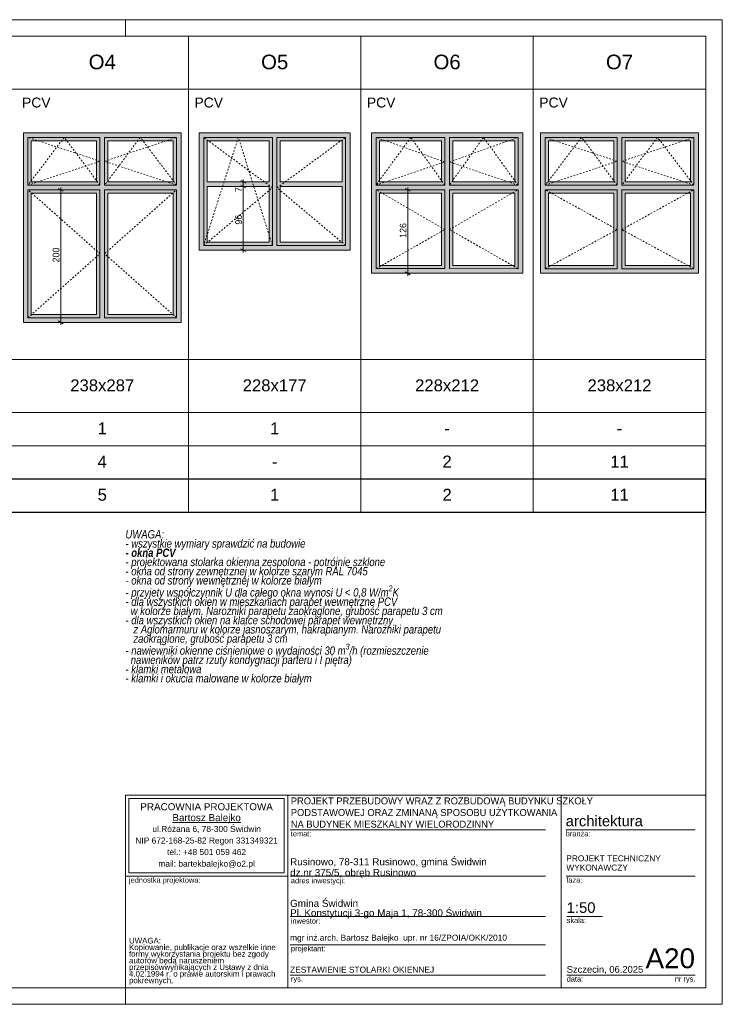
# Model space of a CAD drawing. Extents: x -75359 to -54459, y 5521 to 20371.
# Tile 2 of 2: x -65054 to -54459, y 5521 to 20371. Entities that reach past the tile are written whole.
import ezdxf

# ---------------------------------------------------------------- set-up
doc = ezdxf.new("R2010")
doc.units = 0
doc.header["$MEASUREMENT"] = 0
doc.linetypes.add('Hidden Line', pattern=[50, 25, -25])
doc.layers.add('Arch kolorystyka_Nr_Pióra__2', color=7, linetype='Continuous', lineweight=13, true_color=0x7f7f7f)
for name, color, linetype, lineweight in [('Arch okna_Nr_Pióra__21', 7, 'Continuous', 13), ('Arch opisy okien_Nr_Pióra__1', 7, 'Continuous', 25), ('Arch opisy_Nr_Pióra__1', 7, 'Continuous', 25), ('Arch opisy_Nr_Pióra__21', 7, 'Continuous', 13), ('Arch opisy_Nr_Pióra__7', 7, 'Continuous', 13), ('ARCH TABELA_Nr_Pióra__1', 7, 'Continuous', 25), ('ARCH TABELA_Nr_Pióra__21', 7, 'Continuous', 13), ('ARCH TABELA_Nr_Pióra__7', 7, 'Continuous', 13), ('Arch wymiary_Nr_Pióra__5', 7, 'Continuous', 13)]:
    doc.layers.add(name, color=color, linetype=linetype, lineweight=lineweight)
doc.layers.add('Arch wymiary', color=7, linetype='Continuous')
doc.styles.add('GENERATED_STYLE_1', font='txt')
doc.styles.add('GENERATED_STYLE_10', font='txt')
doc.styles.add('GENERATED_STYLE_2', font='arial.ttf')
doc.styles.add('GENERATED_STYLE_3', font='arial.ttf')
doc.styles.add('GENERATED_STYLE_4', font='arial.ttf')
doc.styles.add('GENERATED_STYLE_5', font='arial.ttf')
doc.styles.add('GENERATED_STYLE_6', font='arial.ttf')
doc.styles.add('GENERATED_STYLE_7', font='txt')
doc.dimstyles.new('GENERATED_STYLE__1', dxfattribs={"dimtxt": 100, "dimasz": 57, "dimexe": 0.18, "dimexo": 0, "dimgap": 0.09, "dimtad": 1, "dimdec": 0, "dimlfac": 0.1, "dimzin": 0, "dimdsep": 46, "dimtxsty": 'GENERATED_STYLE_1', "dimblk": 'ARROWHEAD_2', "dimblk1": 'ARROWHEAD_2', "dimblk2": 'ARROWHEAD_2', "dimcen": 0.09, "dimclrd": 7, "dimclre": 7, "dimclrt": 7, "dimadec": 0, "dimazin": 0, "dimtfac": 1, "dimtdec": 4, "dimtmove": 0, "dimatfit": 3, "dimfxl": 0, "dimtolj": 1, "dimtzin": 0, "dimarcsym": 0})

# ---------------------------------------------------------------- blocks, each defined once
blk = doc.blocks.new('*D7')
at = {"layer": 'Arch wymiary_Nr_Pióra__5', "linetype": 'Continuous'}
for p, q in [((-64397, 17784), (-64472, 17827)), ((-64435, 17806), (-64435, 17842)), ((-64379, 17806), (-64491, 17806)), ((-64435, 15806), (-64435, 17806)), ((-64379, 15806), (-64491, 15806)), ((-64472, 15827), (-64397, 15784)), ((-64435, 15769), (-64435, 15806))]:
    blk.add_line(p, q, dxfattribs=at)
at = {"layer": 'Arch wymiary_Nr_Pióra__5', "insert": (-64455, 16710), "char_height": 100, "attachment_point": 7, "rotation": 90, "style": 'GENERATED_STYLE_1'}
blk.add_mtext('{200}', dxfattribs=at)
blk = doc.blocks.new('ARROWHEAD_2')
at = {"color": 0, "linetype": 'Continuous', "lineweight": 0}
for p, q in [((0, 0), (-1, 0)), ((-0.38, -0.66), (0.38, 0.66))]:
    blk.add_line(p, q, dxfattribs=at)
blk = doc.blocks.new('*D8')
at = {"layer": 'Arch wymiary_Nr_Pióra__5', "linetype": 'Continuous'}
for p, q in [((-61625, 17856), (-61738, 17856)), ((-61719, 17877), (-61644, 17834)), ((-61682, 16896), (-61682, 17856)), ((-61625, 16896), (-61738, 16896)), ((-61719, 16917), (-61644, 16874)), ((-61682, 16859), (-61682, 16896))]:
    blk.add_line(p, q, dxfattribs=at)
at = {"layer": 'Arch wymiary_Nr_Pióra__5', "char_height": 100, "attachment_point": 7, "rotation": 90, "style": 'GENERATED_STYLE_1'}
for s, insert in [('{7}', (-61702, 17770)), ('{96}', (-61702, 17280))]:
    blk.add_mtext(s, dxfattribs=dict(at, insert=insert))
blk = doc.blocks.new('*D9')
at = {"layer": 'Arch wymiary_Nr_Pióra__5', "linetype": 'Continuous'}
for p, q in [((-61625, 17926), (-61738, 17926)), ((-61625, 17856), (-61738, 17856)), ((-61644, 17904), (-61719, 17947)), ((-61719, 17877), (-61644, 17834)), ((-61682, 17926), (-61682, 17962)), ((-61682, 17856), (-61682, 17926))]:
    blk.add_line(p, q, dxfattribs=at)
at = {"layer": 'Arch wymiary_Nr_Pióra__5', "char_height": 100, "attachment_point": 7, "rotation": 90, "style": 'GENERATED_STYLE_1'}
for s, insert in [('{7}', (-61702, 17770)), ('{96}', (-61702, 17280))]:
    blk.add_mtext(s, dxfattribs=dict(at, insert=insert))
blk = doc.blocks.new('*D10')
at = {"layer": 'Arch wymiary_Nr_Pióra__5', "linetype": 'Continuous'}
for p, q in [((-59164, 17784), (-59239, 17827)), ((-59201, 17806), (-59201, 17842)), ((-59145, 17806), (-59258, 17806)), ((-59201, 16546), (-59201, 17806)), ((-59145, 16546), (-59258, 16546)), ((-59239, 16567), (-59164, 16524)), ((-59201, 16509), (-59201, 16546))]:
    blk.add_line(p, q, dxfattribs=at)
at = {"layer": 'Arch wymiary_Nr_Pióra__5', "insert": (-59221, 17080), "char_height": 100, "attachment_point": 7, "rotation": 90, "style": 'GENERATED_STYLE_1'}
blk.add_mtext('{126}', dxfattribs=at)

msp = doc.modelspace()

# ---------------------------------------------------------------- hatches: boundary and pattern name
at = {"layer": 'Arch kolorystyka_Nr_Pióra__2', "linetype": 'Continuous'}
h = msp.add_hatch(color=256, dxfattribs=at)
h.paths.add_polyline_path([(-62618.9, 15805.6), (-64998.9, 15805.6), (-64998.9, 18665.6), (-62618.9, 18665.6)], flags=0)
h.paths.add_polyline_path([(-64878.9, 17925.6), (-64878.9, 18545.6), (-63893.9, 18545.6), (-63893.9, 17925.6)], flags=0)
h.paths.add_polyline_path([(-63723.9, 17925.6), (-63723.9, 18545.6), (-62738.9, 18545.6), (-62738.9, 17925.6)], flags=0)
h.paths.add_polyline_path([(-63723.9, 15925.6), (-63723.9, 17755.6), (-62738.9, 17755.6), (-62738.9, 15925.6)], flags=0)
h.paths.add_polyline_path([(-63893.9, 15925.6), (-64878.9, 15925.6), (-64878.9, 17755.6), (-63893.9, 17755.6)], flags=0)
h = msp.add_hatch(color=256, dxfattribs=at)
h.paths.add_polyline_path([(-62348.9, 16895.6), (-60068.9, 16895.6), (-60068.9, 18665.6), (-62348.9, 18665.6)], flags=0)
h.paths.add_polyline_path([(-62228.9, 17015.6), (-62228.9, 17855.6), (-61293.9, 17855.6), (-61293.9, 17015.6)], flags=0)
h.paths.add_polyline_path([(-62228.9, 17925.6), (-62228.9, 18545.6), (-61293.9, 18545.6), (-61293.9, 17925.6)], flags=0)
h.paths.add_polyline_path([(-61123.9, 17925.6), (-61123.9, 18545.6), (-60188.9, 18545.6), (-60188.9, 17925.6)], flags=0)
h.paths.add_polyline_path([(-61123.9, 17015.6), (-61123.9, 17855.6), (-60188.9, 17855.6), (-60188.9, 17015.6)], flags=0)
h = msp.add_hatch(color=256, dxfattribs=at)
h.paths.add_polyline_path([(-59748.9, 16545.6), (-57468.9, 16545.3), (-57468.9, 18665.3), (-59748.9, 18665.6)], flags=0)
h.paths.add_polyline_path([(-59628.9, 16665.6), (-59628.9, 17755.6), (-58693.9, 17755.6), (-58693.9, 16665.6)], flags=0)
h.paths.add_polyline_path([(-59628.9, 17925.6), (-59628.9, 18545.6), (-58693.9, 18545.6), (-58693.9, 17925.6)], flags=0)
h.paths.add_polyline_path([(-58523.9, 17925.6), (-58523.9, 18545.6), (-57588.9, 18545.3), (-57588.9, 17925.3)], flags=0)
h.paths.add_polyline_path([(-58523.9, 16665.6), (-58523.9, 17755.6), (-57588.9, 17755.3), (-57588.9, 16665.3)], flags=0)
h = msp.add_hatch(color=256, dxfattribs=at)
h.paths.add_polyline_path([(-57198.9, 16545.3), (-54818.9, 16545.3), (-54818.9, 18665.3), (-57198.9, 18665.3)], flags=0)
h.paths.add_polyline_path([(-57078.9, 16665.3), (-57078.9, 17755.3), (-56093.9, 17755.3), (-56093.9, 16665.3)], flags=0)
h.paths.add_polyline_path([(-57078.9, 17925.3), (-57078.9, 18545.3), (-56093.9, 18545.3), (-56093.9, 17925.3)], flags=0)
h.paths.add_polyline_path([(-55923.9, 17925.3), (-55923.9, 18545.3), (-54938.9, 18545.3), (-54938.9, 17925.3)], flags=0)
h.paths.add_polyline_path([(-55923.9, 16665.3), (-55923.9, 17755.3), (-54938.9, 17755.3), (-54938.9, 16665.3)], flags=0)

# ---------------------------------------------------------------- linework, layer by layer
at = {"layer": 'Arch okna_Nr_Pióra__21', "linetype": 'Continuous'}
for p, q in [((-64998.9, 18665.6), (-62618.9, 18665.6)), ((-64998.9, 18665.6), (-64998.9, 15805.6)), ((-64928.9, 18595.6), (-63843.9, 18595.6)), ((-64928.9, 18595.6), (-64928.9, 17875.6)), ((-63843.9, 18595.6), (-63843.9, 17875.6)), ((-63773.9, 18595.6), (-63773.9, 17875.6)), ((-63773.9, 18595.6), (-62688.9, 18595.6)), ((-62688.9, 18595.6), (-62688.9, 17875.6)), ((-62618.9, 18665.6), (-62618.9, 15805.6)), ((-62348.9, 18665.6), (-60068.9, 18665.6)), ((-62348.9, 18665.6), (-62348.9, 16895.6)), ((-62278.9, 18595.6), (-61243.9, 18595.6)), ((-62278.9, 18595.6), (-62278.9, 16965.6)), ((-61243.9, 18595.6), (-61243.9, 16965.6)), ((-61173.9, 18595.6), (-61173.9, 16965.6)), ((-61173.9, 18595.6), (-60138.9, 18595.6)), ((-60138.9, 18595.6), (-60138.9, 16965.6)), ((-60068.9, 18665.6), (-60068.9, 16895.6)), ((-59748.9, 18665.6), (-59748.9, 16545.6)), ((-59748.9, 18665.6), (-57468.9, 18665.3)), ((-59678.9, 18595.6), (-58643.9, 18595.6)), ((-59678.9, 18595.6), (-59678.9, 17875.6)), ((-58643.9, 18595.6), (-58643.9, 17875.6)), ((-58573.9, 18595.6), (-58573.9, 17875.6)), ((-58573.9, 18595.6), (-57538.9, 18595.3)), ((-57538.9, 18595.3), (-57538.9, 17875.3)), ((-57468.9, 18665.3), (-57468.9, 16545.3)), ((-57198.9, 18665.3), (-57198.9, 16545.3)), ((-57198.9, 18665.3), (-54818.9, 18665.3)), ((-57128.9, 18595.3), (-57128.9, 17875.3)), ((-57128.9, 18595.3), (-56043.9, 18595.3)), ((-56043.9, 18595.3), (-56043.9, 17875.3)), ((-55973.9, 18595.3), (-55973.9, 17875.3)), ((-55973.9, 18595.3), (-54888.9, 18595.3)), ((-54888.9, 18595.3), (-54888.9, 17875.3)), ((-54818.9, 18665.3), (-54818.9, 16545.3)), ((-64878.9, 18545.6), (-63893.9, 18545.6)), ((-64878.9, 18545.6), (-64878.9, 17925.6)), ((-63893.9, 18545.6), (-63893.9, 17925.6)), ((-63723.9, 18545.6), (-62738.9, 18545.6)), ((-63723.9, 18545.6), (-63723.9, 17925.6)), ((-62738.9, 18545.6), (-62738.9, 17925.6)), ((-62228.9, 18545.6), (-61293.9, 18545.6)), ((-62228.9, 18545.6), (-62228.9, 17925.6)), ((-61293.9, 18545.6), (-61293.9, 17925.6)), ((-61123.9, 18545.6), (-60188.9, 18545.6)), ((-61123.9, 18545.6), (-61123.9, 17925.6)), ((-60188.9, 18545.6), (-60188.9, 17925.6)), ((-59628.9, 18545.6), (-58693.9, 18545.6)), ((-59628.9, 18545.6), (-59628.9, 17925.6)), ((-58693.9, 18545.6), (-58693.9, 17925.6)), ((-58523.9, 18545.6), (-57588.9, 18545.3)), ((-58523.9, 18545.6), (-58523.9, 17925.6)), ((-57588.9, 18545.3), (-57588.9, 17925.3)), ((-57078.9, 18545.3), (-57078.9, 17925.3)), ((-57078.9, 18545.3), (-56093.9, 18545.3)), ((-56093.9, 18545.3), (-56093.9, 17925.3)), ((-55923.9, 18545.3), (-54938.9, 18545.3)), ((-55923.9, 18545.3), (-55923.9, 17925.3)), ((-54938.9, 18545.3), (-54938.9, 17925.3)), ((-64928.9, 17875.6), (-63843.9, 17875.6)), ((-64878.9, 17925.6), (-63893.9, 17925.6)), ((-63773.9, 17875.6), (-62688.9, 17875.6)), ((-63723.9, 17925.6), (-62738.9, 17925.6)), ((-62228.9, 17925.6), (-61293.9, 17925.6)), ((-62228.9, 17855.6), (-61293.9, 17855.6)), ((-62228.9, 17855.6), (-62228.9, 17015.6)), ((-61293.9, 17855.6), (-61293.9, 17015.6)), ((-61123.9, 17925.6), (-60188.9, 17925.6)), ((-61123.9, 17855.6), (-60188.9, 17855.6)), ((-61123.9, 17855.6), (-61123.9, 17015.6)), ((-60188.9, 17855.6), (-60188.9, 17015.6)), ((-59678.9, 17875.6), (-58643.9, 17875.6)), ((-59628.9, 17925.6), (-58693.9, 17925.6)), ((-58573.9, 17875.6), (-57538.9, 17875.3)), ((-58523.9, 17925.6), (-57588.9, 17925.3)), ((-57128.9, 17875.3), (-56043.9, 17875.3)), ((-57078.9, 17925.3), (-56093.9, 17925.3)), ((-55973.9, 17875.3), (-54888.9, 17875.3)), ((-55923.9, 17925.3), (-54938.9, 17925.3)), ((-64928.9, 17805.6), (-63843.9, 17805.6)), ((-64928.9, 17805.6), (-64928.9, 15875.6)), ((-64878.9, 17755.6), (-63893.9, 17755.6)), ((-64878.9, 17755.6), (-64878.9, 15925.6)), ((-63893.9, 17755.6), (-63893.9, 15925.6)), ((-63843.9, 17805.6), (-63843.9, 15875.6)), ((-63773.9, 17805.6), (-63773.9, 15875.6)), ((-63773.9, 17805.6), (-62688.9, 17805.6)), ((-63723.9, 17755.6), (-62738.9, 17755.6)), ((-63723.9, 17755.6), (-63723.9, 15925.6)), ((-62738.9, 17755.6), (-62738.9, 15925.6)), ((-62688.9, 17805.6), (-62688.9, 15875.6)), ((-59678.9, 17805.6), (-58643.9, 17805.6)), ((-59678.9, 17805.6), (-59678.9, 16615.6)), ((-59628.9, 17755.6), (-58693.9, 17755.6)), ((-59628.9, 17755.6), (-59628.9, 16665.6)), ((-58693.9, 17755.6), (-58693.9, 16665.6)), ((-58643.9, 17805.6), (-58643.9, 16615.6)), ((-58573.9, 17805.6), (-58573.9, 16615.6)), ((-58573.9, 17805.6), (-57538.9, 17805.3)), ((-58523.9, 17755.6), (-57588.9, 17755.3)), ((-58523.9, 17755.6), (-58523.9, 16665.6)), ((-57588.9, 17755.3), (-57588.9, 16665.3)), ((-57538.9, 17805.3), (-57538.9, 16615.3)), ((-57128.9, 17805.3), (-57128.9, 16615.3)), ((-57128.9, 17805.3), (-56043.9, 17805.3)), ((-57078.9, 17755.3), (-56093.9, 17755.3)), ((-57078.9, 17755.3), (-57078.9, 16665.3)), ((-56093.9, 17755.3), (-56093.9, 16665.3)), ((-56043.9, 17805.3), (-56043.9, 16615.3)), ((-55973.9, 17805.3), (-54888.9, 17805.3)), ((-55973.9, 17805.3), (-55973.9, 16615.3)), ((-55923.9, 17755.3), (-55923.9, 16665.3)), ((-55923.9, 17755.3), (-54938.9, 17755.3)), ((-54938.9, 17755.3), (-54938.9, 16665.3)), ((-54888.9, 17805.3), (-54888.9, 16615.3)), ((-62278.9, 16965.6), (-61243.9, 16965.6)), ((-62228.9, 17015.6), (-61293.9, 17015.6)), ((-61173.9, 16965.6), (-60138.9, 16965.6)), ((-61123.9, 17015.6), (-60188.9, 17015.6)), ((-62348.9, 16895.6), (-60068.9, 16895.6)), ((-59628.9, 16665.6), (-58693.9, 16665.6)), ((-58523.9, 16665.6), (-57588.9, 16665.3)), ((-57078.9, 16665.3), (-56093.9, 16665.3)), ((-55923.9, 16665.3), (-54938.9, 16665.3)), ((-59748.9, 16545.6), (-57468.9, 16545.3)), ((-59678.9, 16615.6), (-58643.9, 16615.6)), ((-58573.9, 16615.6), (-57538.9, 16615.3)), ((-57198.9, 16545.3), (-54818.9, 16545.3)), ((-57128.9, 16615.3), (-56043.9, 16615.3)), ((-55973.9, 16615.3), (-54888.9, 16615.3)), ((-64878.9, 15925.6), (-63893.9, 15925.6)), ((-63723.9, 15925.6), (-62738.9, 15925.6)), ((-64998.9, 15805.6), (-62618.9, 15805.6)), ((-64928.9, 15875.6), (-63843.9, 15875.6)), ((-63773.9, 15875.6), (-62688.9, 15875.6))]:
    msp.add_line(p, q, dxfattribs=at)
at = {"layer": 'Arch okna_Nr_Pióra__21', "linetype": 'Hidden Line'}
for p, q in [((-64381.4, 18595.6), (-64928.9, 17875.6)), ((-63843.9, 18235.6), (-64928.9, 18595.6)), ((-63843.9, 17875.6), (-64381.4, 18595.6)), ((-63236.4, 18595.6), (-63773.9, 17875.6)), ((-63773.9, 18235.6), (-62688.9, 18595.6)), ((-62688.9, 17875.6), (-63236.4, 18595.6)), ((-61756.4, 18595.6), (-62278.9, 16965.6)), ((-61243.9, 17835.6), (-62278.9, 18595.6)), ((-61243.9, 16965.6), (-61756.4, 18595.6)), ((-61173.9, 17835.6), (-60138.9, 18595.6)), ((-59156.4, 18595.6), (-59678.9, 17875.6)), ((-58643.9, 18225.6), (-59678.9, 18595.6)), ((-58643.9, 17875.6), (-59156.4, 18595.6)), ((-58061.4, 18595.6), (-58573.9, 17875.6)), ((-58573.9, 18225.6), (-57538.9, 18595.3)), ((-57538.9, 17875.3), (-58061.4, 18595.6)), ((-56581.4, 18595.3), (-57128.9, 17875.3)), ((-56043.9, 18235.3), (-57128.9, 18595.3)), ((-56043.9, 17875.3), (-56581.4, 18595.3)), ((-55973.9, 18235.3), (-54888.9, 18595.3)), ((-55436.4, 18595.3), (-55973.9, 17875.3)), ((-54888.9, 17875.3), (-55436.4, 18595.3)), ((-64928.9, 17875.6), (-63843.9, 18235.6)), ((-62688.9, 17875.6), (-63773.9, 18235.6)), ((-59678.9, 17875.6), (-58643.9, 18225.6)), ((-57538.9, 17875.3), (-58573.9, 18225.6)), ((-57128.9, 17875.3), (-56043.9, 18235.3)), ((-54888.9, 17875.3), (-55973.9, 18235.3)), ((-62278.9, 16965.6), (-61243.9, 17835.6)), ((-60138.9, 16965.6), (-61173.9, 17835.6)), ((-63843.9, 16840.6), (-64928.9, 17805.6)), ((-63773.9, 16840.6), (-62688.9, 17805.6)), ((-58643.9, 17205.6), (-59678.9, 17805.6)), ((-58573.9, 17205.6), (-57538.9, 17805.3)), ((-56043.9, 17205.3), (-57128.9, 17805.3)), ((-55973.9, 17205.3), (-54888.9, 17805.3)), ((-59678.9, 16615.6), (-58643.9, 17205.6)), ((-57538.9, 16615.3), (-58573.9, 17205.6)), ((-57128.9, 16615.3), (-56043.9, 17205.3)), ((-54888.9, 16615.3), (-55973.9, 17205.3)), ((-64928.9, 15875.6), (-63843.9, 16840.6)), ((-62688.9, 15875.6), (-63773.9, 16840.6))]:
    msp.add_line(p, q, dxfattribs=at)
at = {"layer": 'Arch opisy_Nr_Pióra__1', "linetype": 'Continuous'}
for p, q in [((-73858.9, 13445.6), (-54708.9, 13445.6)), ((-54708.9, 12945.6), (-54708.9, 13445.6)), ((-73858.9, 12945.6), (-54708.9, 12945.6))]:
    msp.add_line(p, q, dxfattribs=at)
at = {"layer": 'Arch opisy_Nr_Pióra__21', "linetype": 'Continuous'}
for p, q in [((-73858.9, 20120.6), (-54708.9, 20120.6)), ((-62508.9, 20120.6), (-62508.9, 12945.6)), ((-59908.9, 20120.6), (-59908.9, 12945.6)), ((-57308.9, 20120.6), (-57308.9, 12945.6)), ((-54708.9, 20120.6), (-54708.9, 12945.6)), ((-54708.9, 5770.6), (-54708.9, 20120.6)), ((-73858.9, 19320.6), (-54708.9, 19320.6)), ((-73858.9, 15245.6), (-54708.9, 15245.6)), ((-73858.9, 14445.6), (-54708.9, 14445.6)), ((-73858.9, 14445.6), (-54708.9, 14445.6)), ((-73858.9, 13945.6), (-54708.9, 13945.6)), ((-73858.9, 13445.6), (-54708.9, 13445.6)), ((-73858.9, 13445.6), (-54708.9, 13445.6)), ((-63458.9, 6270.6), (-63458.9, 5770.6)), ((-54708.9, 5770.6), (-73858.9, 5770.6))]:
    msp.add_line(p, q, dxfattribs=at)
at = {"layer": 'ARCH TABELA_Nr_Pióra__21', "linetype": 'Continuous'}
for p, q in [((-75358.9, 20370.6), (-54458.9, 20370.6)), ((-63458.9, 20120.6), (-63458.9, 20370.6)), ((-63458.9, 20120.6), (-63458.9, 20370.6)), ((-63458.9, 20120.6), (-63458.9, 20370.6)), ((-54458.9, 20370.6), (-54458.9, 5520.6)), ((-63458.9, 8676.2), (-54708.9, 8676.2)), ((-63458.9, 5770.6), (-63458.9, 8676.2)), ((-63458.9, 7452.8), (-63458.9, 8676.2)), ((-63458.9, 8676.2), (-61012.1, 8676.2)), ((-63405.7, 8623), (-61065.2, 8623)), ((-63405.7, 7506), (-63405.7, 8623)), ((-61065.2, 7506), (-61065.2, 8623)), ((-61012.1, 8676.2), (-61012.1, 5770.6)), ((-61012.1, 7452.8), (-61012.1, 8676.2)), ((-56889.7, 8676.2), (-56889.7, 5770.6)), ((-54708.9, 8676.2), (-54708.9, 5770.6)), ((-61012.1, 5770.6), (-61012.1, 8476.2)), ((-60975.9, 8151.6), (-57126, 8151.6)), ((-56820.1, 8151.6), (-54870.4, 8151.6)), ((-63458.9, 7452.8), (-61012.1, 7452.8)), ((-63405.7, 7506), (-61065.2, 7506)), ((-60975.9, 7452.8), (-57126, 7452.8)), ((-56811.3, 7452.8), (-54870.4, 7452.8)), ((-60975.9, 6845), (-57126, 6845)), ((-56805.4, 6845), (-56265.6, 6845)), ((-60975.9, 6419.6), (-57126, 6419.6)), ((-60975.9, 5961.8), (-57126, 5961.8)), ((-56805.4, 5961.8), (-55664.5, 5961.8)), ((-55688.7, 5961.8), (-54870.4, 5961.8)), ((-63458.9, 5770.6), (-61012.1, 5770.6)), ((-63458.9, 5520.6), (-63458.9, 5770.6)), ((-63458.9, 5520.6), (-63458.9, 5770.6)), ((-63458.9, 5520.6), (-63458.9, 5770.6)), ((-54708.9, 5770.6), (-61012.1, 5770.6)), ((-54458.9, 5520.6), (-75358.9, 5520.6))]:
    msp.add_line(p, q, dxfattribs=at)

# ---------------------------------------------------------------- texts
at = {"layer": 'Arch opisy okien_Nr_Pióra__1', "linetype": 'Continuous'}
for s, insert, char_height, attachment_point, style in [('{O4}', (-63808.9, 19843.2), 220, 2, 'GENERATED_STYLE_3'), ('{O5}', (-61208.9, 19843.2), 220, 2, 'GENERATED_STYLE_3'), ('{O6}', (-58608.9, 19843.2), 220, 2, 'GENERATED_STYLE_3'), ('{O7}', (-56008.9, 19843.2), 220, 2, 'GENERATED_STYLE_3'), ('{PCV}', (-65018.9, 19196.3), 150, 1, 'GENERATED_STYLE_3'), ('{PCV}', (-62418.9, 19196.3), 150, 1, 'GENERATED_STYLE_3'), ('{PCV}', (-59818.9, 19196.3), 150, 1, 'GENERATED_STYLE_3'), ('{PCV}', (-57218.9, 19196.3), 150, 1, 'GENERATED_STYLE_3'), ('{238x287}', (-63808.9, 14945.9), 180, 2, 'GENERATED_STYLE_2'), ('{228x177}', (-61208.9, 14945.9), 180, 2, 'GENERATED_STYLE_2'), ('{228x212}', (-58608.9, 14945.9), 180, 2, 'GENERATED_STYLE_2'), ('{238x212}', (-56008.9, 14945.9), 180, 2, 'GENERATED_STYLE_2'), ('{1}', (-63808.9, 14295.9), 180, 2, 'GENERATED_STYLE_2'), ('{1}', (-61208.9, 14295.9), 180, 2, 'GENERATED_STYLE_2'), ('{-}', (-58608.9, 14295.9), 180, 2, 'GENERATED_STYLE_2'), ('{-}', (-56008.9, 14295.9), 180, 2, 'GENERATED_STYLE_2'), ('{4}', (-63808.9, 13795.9), 180, 2, 'GENERATED_STYLE_2'), ('{-}', (-61208.9, 13795.9), 180, 2, 'GENERATED_STYLE_2'), ('{2}', (-58608.9, 13795.9), 180, 2, 'GENERATED_STYLE_2'), ('{11}', (-56008.9, 13795.9), 180, 2, 'GENERATED_STYLE_2'), ('{5}', (-63808.9, 13295.9), 180, 2, 'GENERATED_STYLE_3'), ('{1}', (-61208.9, 13295.9), 180, 2, 'GENERATED_STYLE_3'), ('{2}', (-58608.9, 13295.9), 180, 2, 'GENERATED_STYLE_3'), ('{11}', (-56008.9, 13295.9), 180, 2, 'GENERATED_STYLE_3')]:
    msp.add_mtext(s, dxfattribs=dict(at, insert=insert, char_height=char_height, attachment_point=attachment_point, style=style))
at = {"layer": 'Arch opisy_Nr_Pióra__7', "linetype": 'Continuous', "insert": (-63458.9, 12672), "char_height": 125, "width": 5051.218, "attachment_point": 1, "line_spacing_factor": 0.667268, "style": 'GENERATED_STYLE_7'}
msp.add_mtext('\\A1;{\\fArial Narrow Europa Środkowa|b0|i1|c0|p34;UWAGA:\\P- wszystkie wymiary sprawdzić na budowie\\P\\fArial Narrow Europa Środkowa|b1|i1|c0|p34;- okna PCV\\P\\fArial Narrow Europa Środkowa|b0|i1|c0|p34;- projektowana stolarka okienna zespolona - potrójnie szklone\\P- okna od strony zewnętrznej w kolorze szarym RAL 7045\\P- okna od strony wewnętrznej w kolorze białym\\P- przyjety współczynnik U dla całego okna wynosi U\\fArial Narrow Europa Środkowa|b0|i0|c0|p34; < \\fArial Narrow Europa Środkowa|b0|i1|c0|p34;0,8 W/m\\A1{\\H0.7x;\\S2^  ;}K\\P- dla wszystkich okien w mieszkaniach parapet wewnętrzne PCV \\P  w kolorze białym. Narożniki parapetu zaokrąglone, grubość parapetu 3 cm\\P- dla wszystkich okien na klatce schodowej parapet wewnętrzny \\P   z Aglomarmuru w kolorze jasnoszarym, nakrapianym. Narożniki parapetu \\P   zaokrąglone, grubość parapetu 3 cm\\P- nawiewniki okienne ciśnieniowe o wydajności 30 m\\A1{\\H0.7x;\\S3^  ;}/h (rozmieszczenie \\P  nawieników patrz rzuty kondygnacji parteru i I piętra)\\P- klamki metalowa\\P- klamki i okucia malowane w kolorze białym}', dxfattribs=at)
at = {"layer": 'ARCH TABELA_Nr_Pióra__1', "linetype": 'Continuous'}
for s, insert, char_height, attachment_point, line_spacing_factor, style in [('{\\pt11271.1;PROJEKT PRZEBUDOWY WRAZ Z ROZBUDOWĄ BUDYNKU SZKOŁY \\P\\pt11271.1;PODSTAWOWEJ ORAZ ZMINANĄ SPOSOBU UŻYTKOWANIA \\P\\pt11271.1;NA BUDYNEK MIESZKALNY WIELORODZINNY}', (-60965.2, 8183.7), 105, 7, 1.001884, 'GENERATED_STYLE_10'), ('{Rusinowo, 78-311 Rusinowo, gmina Świdwin \\Pdz.nr 375/5, obręb Rusinowo}', (-60975.9, 7422.2), 106.383, 7, 0.918867, 'GENERATED_STYLE_4'), ('{PROJEKT TECHNICZNY\\PWYKONAWCZY}', (-56811.3, 7766.7), 90, 1, 0.923713, 'GENERATED_STYLE_4'), ('{Gmina Świdwin\\PPl. Konstytucji 3-go Maja 1, 78-300 Świdwin}', (-60975.9, 6814.4), 106.383, 7, 0.807442, 'GENERATED_STYLE_4'), ('{\\PZESTAWIENIE STOLARKI OKIENNEJ}', (-60975.9, 6244.7), 90, 1, 1.043016, 'GENERATED_STYLE_5')]:
    msp.add_mtext(s, dxfattribs=dict(at, insert=insert, char_height=char_height, attachment_point=attachment_point, line_spacing_factor=line_spacing_factor, style=style))
at = {"layer": 'ARCH TABELA_Nr_Pióra__7', "linetype": 'Continuous', "insert": (-62235.5, 8553.8), "char_height": 106.383, "attachment_point": 2, "line_spacing_factor": 0.926719, "style": 'GENERATED_STYLE_6'}
msp.add_mtext('{PRACOWNIA PROJEKTOWA\\P\\LBartosz Balejko}', dxfattribs=at)
at = {"layer": 'ARCH TABELA_Nr_Pióra__7', "linetype": 'Continuous', "style": 'GENERATED_STYLE_4'}
for s, insert, char_height, attachment_point in [('{architektura}', (-56820.1, 8365.9), 159.58, 1), ('{temat:}', (-60965.2, 8133.4), 79.79, 1), ('{branża:}', (-56820.1, 8133.4), 79.79, 1), ('{jednostka projektowa:}', (-63405.7, 7434.6), 79.79, 1), ('{adres inwestycji:}', (-60965.2, 7426), 79.79, 1), ('{faza:}', (-56811.3, 7434.6), 79.79, 1), ('{1:50}', (-56805.4, 7059.3), 159.58, 1), ('{skala:}', (-56805.4, 6826.8), 79.79, 1), ('{inwestor:}', (-60965.2, 6818.2), 79.79, 1), ('{mgr inż.arch. Bartosz Balejko  upr. nr 16/ZPOIA/OKK/2010}', (-60975.9, 6570.5), 90, 1), ('{projektant:}', (-60963, 6401.3), 79.79, 1), ('{A20}', (-54870.4, 6364.7), 300, 3), ('{Szczecin, 06.2025}', (-56805.4, 6097.5), 101.064, 1), ('{data:}', (-56805.4, 5943.6), 79.79, 1), ('{rys.}', (-60963, 5943.6), 79.79, 1), ('{nr rys.}', (-55174.3, 5943.6), 79.79, 1)]:
    msp.add_mtext(s, dxfattribs=dict(at, insert=insert, char_height=char_height, attachment_point=attachment_point))
for s, insert, char_height, width, attachment_point, line_spacing_factor in [('{ul.Różana 6, 78-300 Świdwin\\PNIP 672-168-25-82 Regon 331349321\\Ptel.: +48 501 059 462\\Pmail: bartekbalejko@o2.pl}', (-62235.5, 8210.6), 90.426, 2340.426, 2, 1.156383), ('{UWAGA:\\PKopiowanie, publikacje oraz wszelkie inne formy wykorzystania projektu bez zgody autorów będą naruszeniem przepisówwynikających z Ustawy z dnia 4.02.1994 r. o prawie autorskim i prawach pokrewnych.}', (-63405.7, 6523.2), 85.1064, 2241.704, 1, 0.703415)]:
    msp.add_mtext(s, dxfattribs=dict(at, insert=insert, char_height=char_height, width=width, attachment_point=attachment_point, line_spacing_factor=line_spacing_factor))

# ---------------------------------------------------------------- dimensions: what is measured, and where the dimension line sits
at = {"layer": 'Arch wymiary', "linetype": 'Continuous'}
for base, p1, p2, picture, middle in [((-64435, 15805.6), (-64998.9, 15805.6), (-64928.9, 17805.6), '*D7', (-64505, 16823.5)), ((-61681.5, 16895.6), (-61293.9, 17855.6), (-61293.9, 17925.6), '*D9', (-61751.5, 17807.9)), ((-61681.5, 16895.6), (-61698.8, 16895.6), (-61293.9, 17855.6), '*D8', (-61751.5, 17355.5)), ((-59201.5, 16545.5), (-59140.9, 16545.5), (-59037, 17805.6), '*D10', (-59271.5, 17193.4))]:
    dim = msp.add_linear_dim(base=base, p1=p1, p2=p2, angle=90, dimstyle='GENERATED_STYLE__1', dxfattribs=at)
    dim.commit()
    dim.dimension.update_dxf_attribs({"geometry": picture, "text_midpoint": middle})

doc.saveas('drawing.dxf')
